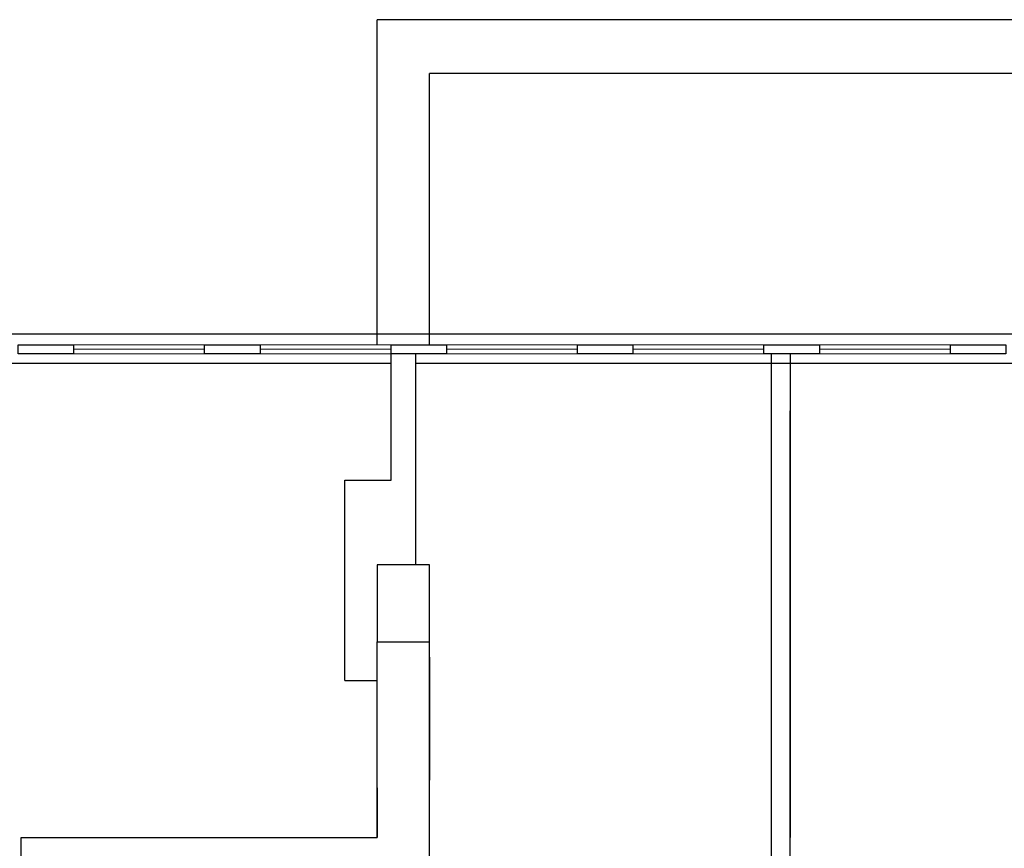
# Model space of a CAD drawing. Header units: millimetres. Extents: x 6612729504 to 6612744462, y 5733542327 to 5733549367.
# Tile 105 of 109: x 6612742176 to 6612742815, y 5733547391 to 5733547929. Entities that reach past the tile are written whole.
import ezdxf

# ---------------------------------------------------------------- set-up
doc = ezdxf.new("R2010")
doc.units = ezdxf.units.MM
doc.header["$MEASUREMENT"] = 0
for name, color, linetype in [('!!!!_SCIANY GRUBE', 7, 'Continuous'), ('inw_ŚCIANY cienkie', 7, 'Continuous'), ('STOLARKAOKIENNA', 7, 'Continuous'), ('WIDOK', 7, 'Continuous')]:
    doc.layers.add(name, color=color, linetype=linetype)

msp = doc.modelspace()

# ---------------------------------------------------------------- linework, layer by layer
at = {"layer": '!!!!_SCIANY GRUBE', "color": 252, "lineweight": 30}
for p, q in [((6612742416.516495, 5733547629.844687), (6612742416.516495, 5733547711.844687)), ((6612742432.516495, 5733547574.844686), (6612742432.516495, 5733547711.844687)), ((6612742663.516495, 5733547397.844687), (6612742663.516495, 5733547711.844687)), ((6612742675.516495, 5733547711.844687), (6612742675.516495, 5733547397.844687)), ((6612742663.516495, 5733547397.844687), (6612742663.516495, 5733547674.839146)), ((6612742675.516495, 5733547397.844687), (6612742675.516495, 5733547674.839146)), ((6612742386.516494, 5733547629.844687), (6612742416.516495, 5733547629.844687)), ((6612742386.516494, 5733547499.844687), (6612742386.516494, 5733547629.844687)), ((6612742441.516494, 5733547574.844686), (6612742407.516494, 5733547574.844686)), ((6612742407.516494, 5733547574.844686), (6612742407.516494, 5733547524.844686)), ((6612742441.516494, 5733547524.844686), (6612742441.516494, 5733547574.844686)), ((6612742441.516494, 5733547397.844687), (6612742441.516494, 5733547537.844687)), ((6612742407.516494, 5733547524.844686), (6612742441.516494, 5733547524.844686)), ((6612742407.516494, 5733547397.844687), (6612742407.516494, 5733547524.844686)), ((6612742441.516494, 5733547397.844687), (6612742441.516494, 5733547524.844686)), ((6612742441.516494, 5733547515.03115), (6612742441.516494, 5733547435.03115)), ((6612742386.516494, 5733547499.844687), (6612742407.516494, 5733547499.844687)), ((6612742407.516494, 5733547430.187244), (6612742407.516494, 5733547416.187244)), ((6612742407.516494, 5733547416.187244), (6612742407.516494, 5733547397.844687)), ((6612742176.516494, 5733547081.844686), (6612742176.516494, 5733547397.844687)), ((6612742176.516494, 5733547397.844687), (6612742407.516494, 5733547397.844687)), ((6612742176.516494, 5733547397.844687), (6612742407.516494, 5733547397.844687)), ((6612742441.516494, 5733547204.844687), (6612742441.516494, 5733547397.844687)), ((6612742663.516495, 5733547081.844686), (6612742663.516495, 5733547397.844687)), ((6612742675.516495, 5733547081.844686), (6612742675.516495, 5733547397.844687))]:
    msp.add_line(p, q, dxfattribs=at)
for points in [[(6612742210.516494, 5733547711.844687), (6612742174.516494, 5733547711.844687), (6612742174.516494, 5733547717.844687), (6612742210.516494, 5733547717.844687)], [(6612742331.516494, 5733547711.844687), (6612742295.516494, 5733547711.844687), (6612742295.516494, 5733547717.844687), (6612742331.516494, 5733547717.844687)], [(6612742452.516494, 5733547711.844687), (6612742416.516495, 5733547711.844687), (6612742416.516495, 5733547717.844687), (6612742452.516494, 5733547717.844687)], [(6612742573.516495, 5733547711.844687), (6612742537.516494, 5733547711.844687), (6612742537.516494, 5733547717.844687), (6612742573.516495, 5733547717.844687)], [(6612742694.516495, 5733547711.844687), (6612742658.516495, 5733547711.844687), (6612742658.516495, 5733547717.844687), (6612742694.516495, 5733547717.844687)], [(6612742815.516495, 5733547711.844687), (6612742779.516495, 5733547711.844687), (6612742779.516495, 5733547717.844687), (6612742815.516495, 5733547717.844687)]]:
    msp.add_lwpolyline(points, close=True, dxfattribs=at)
at = {"layer": 'inw_ŚCIANY cienkie', "color": 252, "lineweight": 30}
for p, q in [((6612743647.824231, 5733547928.844687), (6612742407.516494, 5733547928.844687)), ((6612742407.516494, 5733547717.844687), (6612742407.516494, 5733547928.844687)), ((6612743647.824231, 5733547928.844687), (6612742407.516494, 5733547928.844687)), ((6612743768.824231, 5733547928.844687), (6612742407.516494, 5733547928.844687)), ((6612742407.516494, 5733547717.844687), (6612742407.516494, 5733547928.844687)), ((6612743472.898026, 5733547893.844687), (6612742441.516494, 5733547893.844687)), ((6612742441.516494, 5733547717.844687), (6612742441.516494, 5733547893.844687)), ((6612743472.898026, 5733547893.844687), (6612742441.516494, 5733547893.844687)), ((6612743922.898026, 5733547893.844687), (6612742441.516494, 5733547893.844687)), ((6612742441.516494, 5733547717.844687), (6612742441.516494, 5733547893.844687))]:
    msp.add_line(p, q, dxfattribs=at)
at = {"layer": 'STOLARKAOKIENNA', "color": 252, "lineweight": 18}
for p, q in [((6612742295.516494, 5733547717.844687), (6612742210.516494, 5733547717.844687)), ((6612742295.516494, 5733547714.844687), (6612742210.516494, 5733547714.844687)), ((6612742416.516495, 5733547717.844687), (6612742331.516494, 5733547717.844687)), ((6612742416.516495, 5733547714.844687), (6612742331.516494, 5733547714.844687)), ((6612742537.516494, 5733547717.844687), (6612742452.516494, 5733547717.844687)), ((6612742537.516494, 5733547714.844687), (6612742452.516494, 5733547714.844687)), ((6612742658.516495, 5733547717.844687), (6612742573.516495, 5733547717.844687)), ((6612742658.516495, 5733547714.844687), (6612742573.516495, 5733547714.844687)), ((6612742779.516495, 5733547717.844687), (6612742694.516495, 5733547717.844687)), ((6612742779.516495, 5733547714.844687), (6612742694.516495, 5733547714.844687)), ((6612742295.516494, 5733547711.844687), (6612742210.516494, 5733547711.844687)), ((6612742416.516495, 5733547711.844687), (6612742331.516494, 5733547711.844687)), ((6612742537.516494, 5733547711.844687), (6612742452.516494, 5733547711.844687)), ((6612742658.516495, 5733547711.844687), (6612742573.516495, 5733547711.844687)), ((6612742779.516495, 5733547711.844687), (6612742694.516495, 5733547711.844687))]:
    msp.add_line(p, q, dxfattribs=at)
at = {"layer": 'WIDOK', "color": 252, "lineweight": 30}
for p, q in [((6612731344.516478, 5733547724.844687), (6612743410.516496, 5733547724.844687)), ((6612731344.516478, 5733547724.844687), (6612743413.516496, 5733547724.844687)), ((6612738944.424063, 5733547724.844687), (6612743410.516496, 5733547724.844687)), ((6612738944.424063, 5733547724.844687), (6612743413.516496, 5733547724.844687)), ((6612741852.516494, 5733547705.844687), (6612742416.516495, 5733547705.844687)), ((6612742432.516495, 5733547705.844687), (6612743002.516495, 5733547705.844687))]:
    msp.add_line(p, q, dxfattribs=at)

doc.saveas('drawing.dxf')
